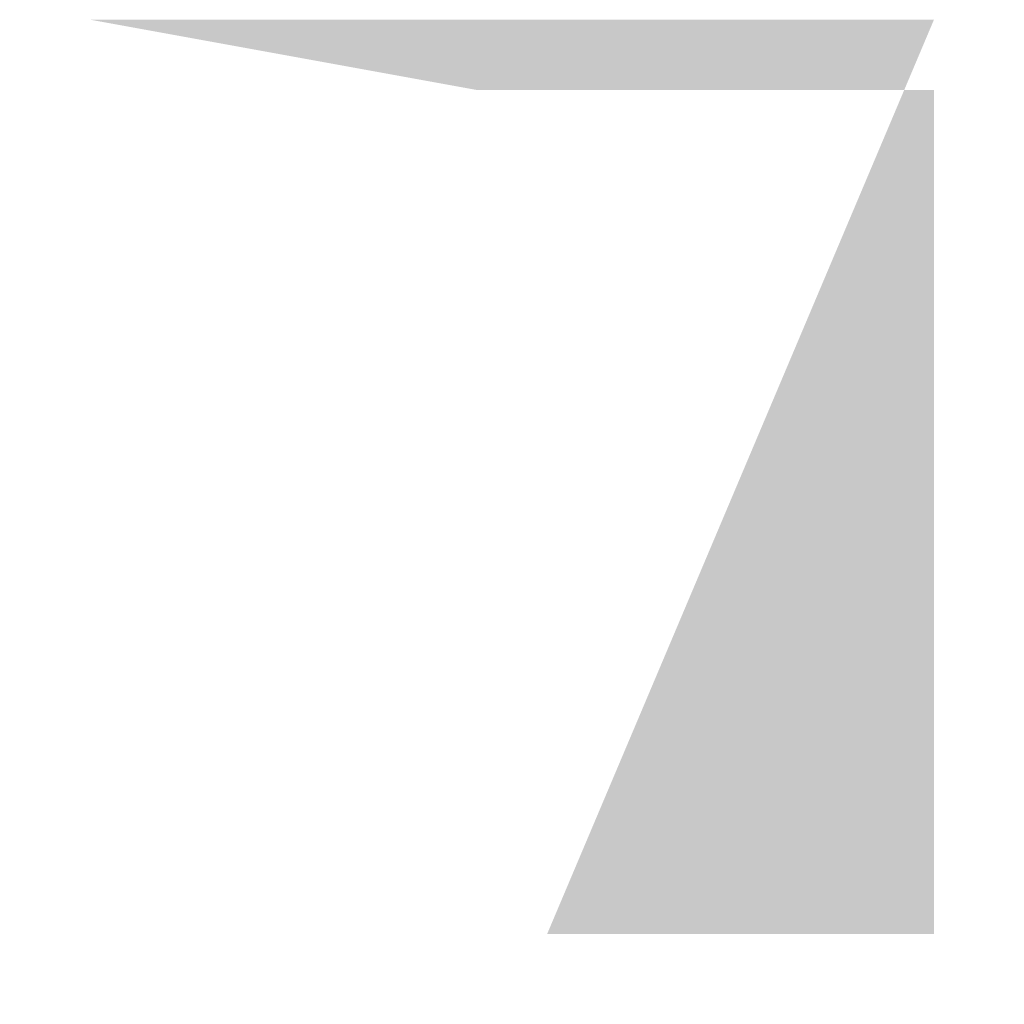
# Model space of a CAD drawing. Header units: millimetres. Extents: x 84430 to 404885, y 51857 to 208651.
# Tile 8 of 8: x 404871 to 404885, y 208637 to 208651. Entities that reach past the tile are written whole.
import ezdxf

# ---------------------------------------------------------------- set-up
doc = ezdxf.new("R2010")
doc.units = ezdxf.units.MM
doc.header["$LTSCALE"] = 100
doc.layers.add('STAL', color=6, linetype='Continuous')

msp = doc.modelspace()

# ---------------------------------------------------------------- hatches: boundary and pattern name
at = {"layer": 'STAL'}
h = msp.add_hatch(color=256, dxfattribs=at)
h.paths.add_polyline_path([(404877.211, 208638.296), (404871.711, 208638.296)], flags=0)
edge = h.paths.add_edge_path(flags=17)
edge.add_line((404884.711, 208637.296), (404883.711, 208637.296))
edge.add_line((404871.711, 208637.296), (404883.711, 208637.296))
edge.add_line((404871.711, 208637.296), (404870.711, 208637.296))
edge.add_line((404870.711, 208637.296), (404870.711, 208638.296))
edge.add_line((404870.711, 208638.296), (404871.711, 208638.296))
edge.add_line((404871.711, 208638.296), (404877.211, 208638.296))
edge.add_line((404877.211, 208650.296), (404877.211, 208638.296))
edge.add_line((404877.211, 208650.296), (404870.711, 208650.296))
edge.add_line((404870.711, 208650.296), (404870.711, 208651.296))
edge.add_line((404870.711, 208651.296), (404871.711, 208651.296))
edge.add_line((404871.711, 208651.296), (404883.711, 208651.296))
edge.add_line((404883.711, 208651.296), (404884.711, 208651.296))
edge.add_line((404884.711, 208651.296), (404884.711, 208650.296))
edge.add_line((404884.711, 208650.296), (404883.711, 208650.296))
edge.add_line((404883.711, 208650.296), (404878.211, 208650.296))
edge.add_line((404878.211, 208650.296), (404878.211, 208638.296))
edge.add_line((404878.211, 208638.296), (404884.711, 208638.296))
edge.add_line((404884.711, 208638.296), (404884.711, 208637.296))
edge = h.paths.add_edge_path(flags=17)
edge.add_line((404884.711, 208637.296), (404883.711, 208637.296))
edge.add_line((404884.711, 208638.296), (404884.711, 208637.296))
edge.add_line((404878.211, 208638.296), (404884.711, 208638.296))
edge.add_line((404878.211, 208650.296), (404878.211, 208638.296))
edge.add_line((404883.711, 208650.296), (404878.211, 208650.296))
edge.add_line((404884.711, 208650.296), (404883.711, 208650.296))
edge.add_line((404884.711, 208651.296), (404884.711, 208650.296))
edge.add_line((404883.711, 208651.296), (404884.711, 208651.296))
edge.add_line((404883.711, 208651.296), (404871.711, 208651.296))
edge.add_line((404870.711, 208651.296), (404871.711, 208651.296))
edge.add_line((404870.711, 208650.296), (404870.711, 208651.296))
edge.add_line((404877.211, 208650.296), (404870.711, 208650.296))
edge.add_line((404877.211, 208650.296), (404877.211, 208638.296))
edge.add_line((404877.211, 208638.296), (404871.711, 208638.296))
edge.add_line((404870.711, 208638.296), (404871.711, 208638.296))
edge.add_line((404870.711, 208637.296), (404870.711, 208638.296))
edge.add_line((404871.711, 208637.296), (404870.711, 208637.296))
edge.add_line((404871.711, 208637.296), (404883.711, 208637.296))
edge = h.paths.add_edge_path(flags=0)
edge.add_line((404878.211, 208638.296), (404883.711, 208638.296))
edge.add_line((404883.711, 208650.296), (404878.211, 208650.296))
edge.add_line((404871.711, 208650.296), (404877.211, 208650.296))
edge.add_line((404871.711, 208651.296), (404883.711, 208651.296))

doc.saveas('drawing.dxf')
